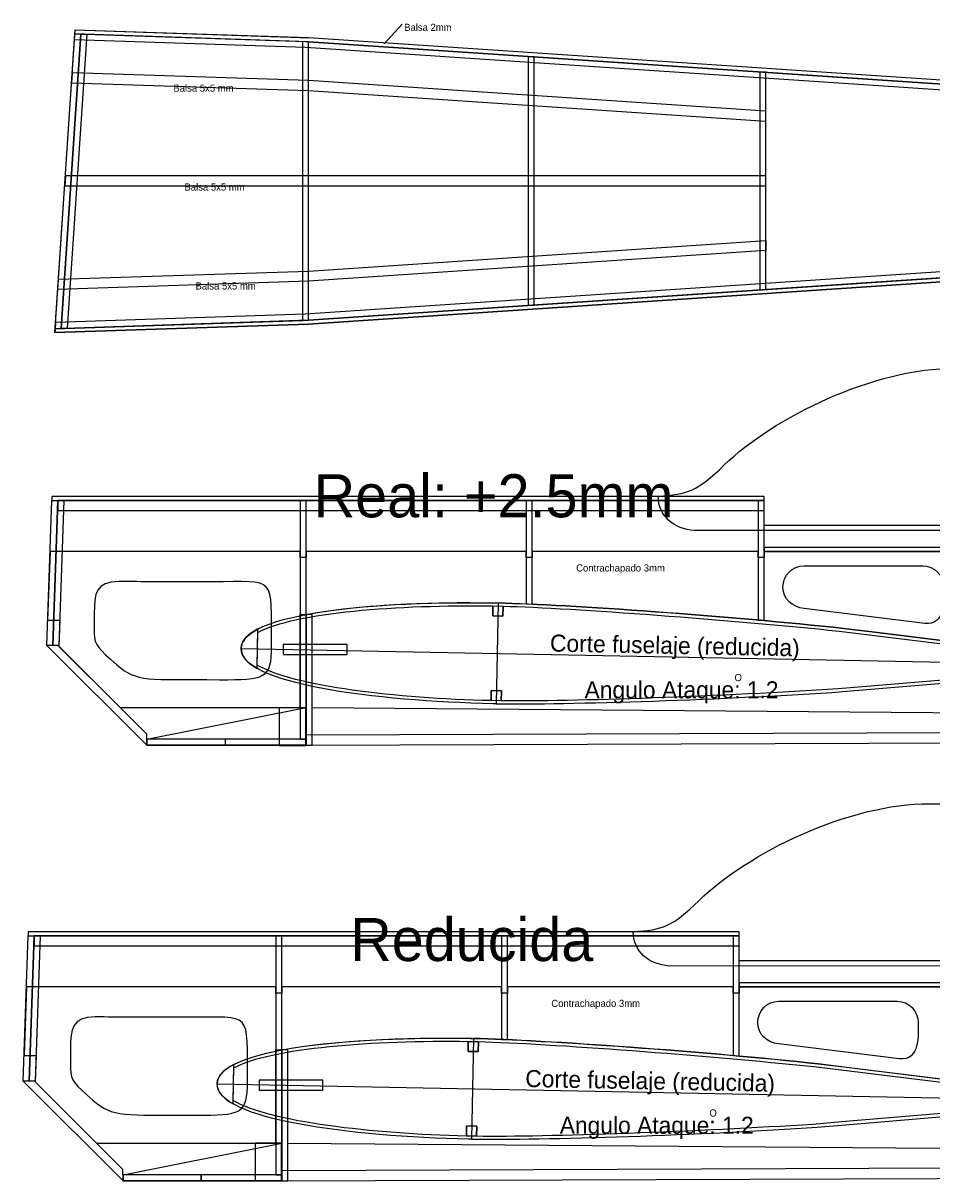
# Model space of a CAD drawing. Header units: centimetres. Extents: x -507 to 639, y -279 to 295.
# Tile 1 of 3: x -507 to -56, y -279 to 295. Entities that reach past the tile are written whole.
import ezdxf

# ---------------------------------------------------------------- set-up
doc = ezdxf.new("R2010")
doc.units = ezdxf.units.CM
doc.header["$MEASUREMENT"] = 0
doc.layers.add('Cuadernas', color=7, linetype='Continuous')
doc.layers.add('planta', color=7, linetype='Continuous')

msp = doc.modelspace()

# ---------------------------------------------------------------- linework, layer by layer
at = {"layer": 'Cuadernas'}
for points in [[(-139.11, 33.06), (37.07, 33.06), (37.07, 35.06), (-139.11, 35.06), (-139.11, 33.06)], [(-366.6, -63.1), (-363.6, -63.1), (-363.6, 1.87), (-366.6, 1.87), (-366.6, -63.1)], [(-377.9, -18.1), (-346.26, -18.1), (-346.26, -13.1), (-377.9, -13.1), (-377.9, -18.1)], [(-379.88, -63.14), (-366.76, -63.14), (-366.76, -44.5), (-379.88, -44.5), (-379.88, -63.14)], [(-445.64, -63.1), (-406.68, -63.1), (-406.68, -60.1), (-445.64, -60.1), (-445.64, -63.1)], [(-406.69, -63.1), (-366.6, -63.1), (-366.6, -60.1), (-406.69, -60.1), (-406.69, -63.1)], [(-151.62, -183.02), (24.18, -183.02), (24.18, -181.02), (-151.62, -181.02), (-151.62, -183.02)], [(-378.62, -279.18), (-375.62, -279.18), (-375.62, -214.21), (-378.62, -214.21), (-378.62, -279.18)], [(-389.9, -234.18), (-358.32, -234.18), (-358.32, -229.18), (-389.9, -229.18), (-389.9, -234.18)], [(-391.87, -279.22), (-378.78, -279.22), (-378.78, -260.58), (-391.87, -260.58), (-391.87, -279.22)], [(-457.48, -279.18), (-418.61, -279.18), (-418.61, -276.18), (-457.48, -276.18), (-457.48, -279.18)], [(-418.62, -279.18), (-378.62, -279.18), (-378.62, -276.18), (-418.62, -276.18), (-418.62, -279.18)]]:
    msp.add_lwpolyline(points, close=True, dxfattribs=at)
for points in [[(-327.76, 284.93), (-327.76, 284.93), (-318.84, 294.74), (-318.84, 294.74)], [(50.04, 46.04), (50.04, 46.04), (-139.11, 46.04), (-139.11, 46.04)], [(-271.29, 7.53), (-271.29, 7.53), (-272.27, -42.46), (-272.27, -42.46)], [(-398.83, -15), (-398.83, -15), (37.03, -23.45), (37.03, -23.45)], [(-363.62, -44.4), (-363.62, -44.4), (47.06, -47.59), (47.06, -47.59)], [(37.11, -170.05), (37.11, -170.05), (-151.62, -170.05), (-151.62, -170.05)], [(-283.52, -208.55), (-283.52, -208.55), (-284.49, -258.54), (-284.49, -258.54)], [(-410.78, -231.09), (-410.78, -231.09), (24.14, -239.54), (24.14, -239.54)], [(-375.65, -260.48), (-375.65, -260.48), (34.14, -263.67), (34.14, -263.67)]]:
    msp.add_open_spline(points, degree=3, dxfattribs=at)
for points, knots in [([(119.42, 103.08), (72.47, 112.69), (14.31, 123.58), (-44.17, 124.02), (-44.17, 124.02), (-84.37, 124.31), (-134.83, 99.52), (-158.99, 76.02), (-158.99, 76.02), (-172.52, 62.87), (-177.15, 61.48), (-191.83, 60.49), (-191.83, 60.49), (-191.68, 50.6), (-184.06, 44.3), (-173.77, 43.44), (-173.77, 43.44), (-173.77, 43.44), (57.7, 43.48), (57.7, 43.48), (57.7, 43.48), (57.7, 43.48), (119.42, 103.08), (119.42, 103.08)], [0, 0, 0, 0, 0.166667, 0.166667, 0.166667, 0.166667, 0.333333, 0.333333, 0.333333, 0.333333, 0.5, 0.5, 0.5, 0.5, 0.666667, 0.666667, 0.666667, 0.666667, 0.833333, 0.833333, 0.833333, 0.833333, 1, 1, 1, 1]), ([(-492.78, 58.4), (-492.78, 58.4), (-495.32, -13.6), (-495.32, -13.6), (-495.32, -13.6), (-495.32, -13.6), (-492.31, -13.6), (-492.31, -13.6), (-492.31, -13.6), (-492.31, -13.6), (-489.78, 58.4), (-489.78, 58.4), (-489.78, 58.4), (-489.78, 58.4), (-492.78, 58.4), (-492.78, 58.4)], [0, 0, 0, 0, 0.25, 0.25, 0.25, 0.25, 0.5, 0.5, 0.5, 0.5, 0.75, 0.75, 0.75, 0.75, 1, 1, 1, 1]), ([(-139.11, 58.4), (-139.11, 58.4), (-492.78, 58.4), (-492.78, 58.4), (-492.78, 58.4), (-492.78, 58.4), (-492.78, 60.4), (-492.78, 60.4), (-492.78, 60.4), (-492.78, 60.4), (-139.11, 60.4), (-139.11, 60.4), (-139.11, 60.4), (-139.11, 60.4), (-139.11, 58.4), (-139.11, 58.4)], [0, 0, 0, 0, 0.25, 0.25, 0.25, 0.25, 0.5, 0.5, 0.5, 0.5, 0.75, 0.75, 0.75, 0.75, 1, 1, 1, 1]), ([(-489.78, 58.4), (-489.78, 58.4), (-492.32, -13.6), (-492.32, -13.6), (-492.32, -13.6), (-492.32, -13.6), (-489.31, -13.6), (-489.31, -13.6), (-489.31, -13.6), (-489.31, -13.6), (-486.78, 58.4), (-486.78, 58.4), (-486.78, 58.4), (-486.78, 58.4), (-489.78, 58.4), (-489.78, 58.4)], [0, 0, 0, 0, 0.25, 0.25, 0.25, 0.25, 0.5, 0.5, 0.5, 0.5, 0.75, 0.75, 0.75, 0.75, 1, 1, 1, 1]), ([(-139.11, 53.4), (-139.11, 53.4), (-489.78, 53.4), (-489.78, 53.4), (-489.78, 53.4), (-489.78, 53.4), (-489.78, 58.4), (-489.78, 58.4), (-489.78, 58.4), (-489.78, 58.4), (-139.11, 58.4), (-139.11, 58.4), (-139.11, 58.4), (-139.11, 58.4), (-139.11, 53.4), (-139.11, 53.4)], [0, 0, 0, 0, 0.25, 0.25, 0.25, 0.25, 0.5, 0.5, 0.5, 0.5, 0.75, 0.75, 0.75, 0.75, 1, 1, 1, 1]), ([(-369.61, 58.4), (-369.61, 58.4), (-366.6, 58.4), (-366.6, 58.4), (-366.6, 58.4), (-366.6, 58.4), (-366.6, 33.06), (-366.6, 33.06), (-366.6, 33.06), (-366.6, 33.06), (-366.6, -60.1), (-366.6, -60.1), (-366.6, -60.1), (-366.6, -60.1), (-369.61, -60.1), (-369.61, -60.1), (-369.61, -60.1), (-369.61, -60.1), (-369.61, 33.05), (-369.61, 33.05), (-369.61, 33.05), (-369.61, 33.05), (-369.61, 58.4), (-369.61, 58.4)], [0, 0, 0, 0, 0.166667, 0.166667, 0.166667, 0.166667, 0.333333, 0.333333, 0.333333, 0.333333, 0.5, 0.5, 0.5, 0.5, 0.666667, 0.666667, 0.666667, 0.666667, 0.833333, 0.833333, 0.833333, 0.833333, 1, 1, 1, 1]), ([(-257.37, 58.4), (-257.37, 58.4), (-254.36, 58.4), (-254.36, 58.4), (-254.36, 58.4), (-254.36, 58.4), (-254.36, 6.95), (-254.36, 6.95), (-254.36, 6.95), (-254.36, 6.95), (-257.37, 7.08), (-257.37, 7.08), (-257.37, 7.08), (-257.37, 7.08), (-257.37, 58.4), (-257.37, 58.4)], [0, 0, 0, 0, 0.25, 0.25, 0.25, 0.25, 0.5, 0.5, 0.5, 0.5, 0.75, 0.75, 0.75, 0.75, 1, 1, 1, 1]), ([(-142.12, 58.4), (-142.12, 58.4), (-139.11, 58.4), (-139.11, 58.4), (-139.11, 58.4), (-139.11, 58.4), (-139.11, -1.19), (-139.11, -1.19), (-139.11, -1.19), (-139.11, -1.19), (-142.12, -0.92), (-142.12, -0.92), (-142.12, -0.92), (-142.12, -0.92), (-142.12, 58.4), (-142.12, 58.4)], [0, 0, 0, 0, 0.25, 0.25, 0.25, 0.25, 0.5, 0.5, 0.5, 0.5, 0.75, 0.75, 0.75, 0.75, 1, 1, 1, 1]), ([(-102.52, -35.13), (-102.52, -35.13), (-86.19, -33.76), (-86.19, -33.76), (-86.19, -33.76), (-86.19, -33.76), (37.03, -23.45), (37.03, -23.45), (37.03, -23.45), (37.03, -23.45), (-85.7, -8.4), (-85.7, -8.4), (-85.7, -8.4), (-85.7, -8.4), (-101.96, -6.41), (-101.96, -6.41), (-101.96, -6.41), (-155.91, -0.88), (-233.43, 4.98), (-268.78, 5.98), (-268.78, 5.98), (-268.78, 5.98), (-268.87, 0.98), (-268.87, 0.98), (-268.87, 0.98), (-268.87, 0.98), (-273.97, 1.08), (-273.97, 1.08), (-273.97, 1.08), (-273.97, 1.08), (-273.88, 6.06), (-273.88, 6.06), (-273.88, 6.06), (-320.63, 6.77), (-372.32, 2.96), (-390.52, -7.08), (-390.52, -7.08), (-390.52, -7.08), (-390.84, -23.26), (-390.84, -23.26), (-390.84, -23.26), (-373.04, -34), (-321.53, -39.82), (-274.79, -40.93), (-274.79, -40.93), (-274.79, -40.93), (-274.7, -35.93), (-274.7, -35.93), (-274.7, -35.93), (-274.7, -35.93), (-269.6, -36.03), (-269.6, -36.03), (-269.6, -36.03), (-269.6, -36.03), (-269.7, -41.03), (-269.7, -41.03), (-269.7, -41.03), (-235.67, -41.54), (-157.93, -38.65), (-102.52, -35.13)], [0, 0, 0, 0, 0.066667, 0.066667, 0.066667, 0.066667, 0.133333, 0.133333, 0.133333, 0.133333, 0.2, 0.2, 0.2, 0.2, 0.266667, 0.266667, 0.266667, 0.266667, 0.333333, 0.333333, 0.333333, 0.333333, 0.4, 0.4, 0.4, 0.4, 0.466667, 0.466667, 0.466667, 0.466667, 0.533333, 0.533333, 0.533333, 0.533333, 0.6, 0.6, 0.6, 0.6, 0.666667, 0.666667, 0.666667, 0.666667, 0.733333, 0.733333, 0.733333, 0.733333, 0.8, 0.8, 0.8, 0.8, 0.866667, 0.866667, 0.866667, 0.866667, 0.933333, 0.933333, 0.933333, 0.933333, 1, 1, 1, 1]), ([(-495.32, -13.6), (-495.32, -13.6), (-489.73, -13.6), (-489.73, -13.6), (-489.73, -13.6), (-489.73, -13.6), (-445.64, -57.53), (-445.64, -57.53), (-445.64, -57.53), (-445.64, -57.53), (-445.63, -63.1), (-445.63, -63.1), (-445.63, -63.1), (-445.63, -63.1), (-495.32, -13.6), (-495.32, -13.6)], [0, 0, 0, 0, 0.25, 0.25, 0.25, 0.25, 0.5, 0.5, 0.5, 0.5, 0.75, 0.75, 0.75, 0.75, 1, 1, 1, 1]), ([(-366.6, -63.1), (-366.6, -63.1), (-366.6, -44.4), (-366.6, -44.4), (-366.6, -44.4), (-366.6, -44.4), (-445.63, -60.1), (-445.63, -60.1), (-445.63, -60.1), (-445.63, -60.1), (-445.63, -63.1), (-445.63, -63.1), (-445.63, -63.1), (-445.63, -63.1), (-366.6, -63.1), (-366.6, -63.1)], [0, 0, 0, 0, 0.25, 0.25, 0.25, 0.25, 0.5, 0.5, 0.5, 0.5, 0.75, 0.75, 0.75, 0.75, 1, 1, 1, 1]), ([(-366.6, -58.1), (-366.6, -58.1), (50.56, -56.6), (50.56, -56.6), (50.56, -56.6), (50.56, -56.6), (52.51, -61.57), (52.51, -61.57), (52.51, -61.57), (52.51, -61.57), (-366.59, -63.1), (-366.59, -63.1), (-366.59, -63.1), (-366.59, -63.1), (-366.6, -58.1), (-366.6, -58.1)], [0, 0, 0, 0, 0.25, 0.25, 0.25, 0.25, 0.5, 0.5, 0.5, 0.5, 0.75, 0.75, 0.75, 0.75, 1, 1, 1, 1]), ([(106.35, -113), (59.49, -103.39), (1.47, -92.5), (-56.89, -92.07), (-56.89, -92.07), (-97.01, -91.77), (-147.35, -116.57), (-171.46, -140.06), (-171.46, -140.06), (-184.96, -153.21), (-189.58, -154.6), (-204.23, -155.59), (-204.23, -155.59), (-204.08, -165.49), (-196.47, -171.79), (-186.21, -172.64), (-186.21, -172.64), (-186.21, -172.64), (44.76, -172.6), (44.76, -172.6), (44.76, -172.6), (44.76, -172.6), (106.35, -113), (106.35, -113)], [0, 0, 0, 0, 0.166667, 0.166667, 0.166667, 0.166667, 0.333333, 0.333333, 0.333333, 0.333333, 0.5, 0.5, 0.5, 0.5, 0.666667, 0.666667, 0.666667, 0.666667, 0.833333, 0.833333, 0.833333, 0.833333, 1, 1, 1, 1]), ([(-504.52, -157.68), (-504.52, -157.68), (-507.06, -229.68), (-507.06, -229.68), (-507.06, -229.68), (-507.06, -229.68), (-504.06, -229.68), (-504.06, -229.68), (-504.06, -229.68), (-504.06, -229.68), (-501.53, -157.68), (-501.53, -157.68), (-501.53, -157.68), (-501.53, -157.68), (-504.52, -157.68), (-504.52, -157.68)], [0, 0, 0, 0, 0.25, 0.25, 0.25, 0.25, 0.5, 0.5, 0.5, 0.5, 0.75, 0.75, 0.75, 0.75, 1, 1, 1, 1]), ([(-151.62, -157.68), (-151.62, -157.68), (-504.53, -157.68), (-504.53, -157.68), (-504.53, -157.68), (-504.53, -157.68), (-504.53, -155.68), (-504.53, -155.68), (-504.53, -155.68), (-504.53, -155.68), (-151.62, -155.68), (-151.62, -155.68), (-151.62, -155.68), (-151.62, -155.68), (-151.62, -157.68), (-151.62, -157.68)], [0, 0, 0, 0, 0.25, 0.25, 0.25, 0.25, 0.5, 0.5, 0.5, 0.5, 0.75, 0.75, 0.75, 0.75, 1, 1, 1, 1]), ([(-501.53, -157.68), (-501.53, -157.68), (-504.06, -229.68), (-504.06, -229.68), (-504.06, -229.68), (-504.06, -229.68), (-501.06, -229.68), (-501.06, -229.68), (-501.06, -229.68), (-501.06, -229.68), (-498.54, -157.68), (-498.54, -157.68), (-498.54, -157.68), (-498.54, -157.68), (-501.53, -157.68), (-501.53, -157.68)], [0, 0, 0, 0, 0.25, 0.25, 0.25, 0.25, 0.5, 0.5, 0.5, 0.5, 0.75, 0.75, 0.75, 0.75, 1, 1, 1, 1]), ([(-151.62, -162.68), (-151.62, -162.68), (-501.53, -162.68), (-501.53, -162.68), (-501.53, -162.68), (-501.53, -162.68), (-501.53, -157.68), (-501.53, -157.68), (-501.53, -157.68), (-501.53, -157.68), (-151.62, -157.68), (-151.62, -157.68), (-151.62, -157.68), (-151.62, -157.68), (-151.62, -162.68), (-151.62, -162.68)], [0, 0, 0, 0, 0.25, 0.25, 0.25, 0.25, 0.5, 0.5, 0.5, 0.5, 0.75, 0.75, 0.75, 0.75, 1, 1, 1, 1]), ([(-381.62, -157.68), (-381.62, -157.68), (-378.62, -157.68), (-378.62, -157.68), (-378.62, -157.68), (-378.62, -157.68), (-378.62, -183.02), (-378.62, -183.02), (-378.62, -183.02), (-378.62, -183.02), (-378.62, -276.18), (-378.62, -276.18), (-378.62, -276.18), (-378.62, -276.18), (-381.62, -276.18), (-381.62, -276.18), (-381.62, -276.18), (-381.62, -276.18), (-381.62, -183.03), (-381.62, -183.03), (-381.62, -183.03), (-381.62, -183.03), (-381.62, -157.68), (-381.62, -157.68)], [0, 0, 0, 0, 0.166667, 0.166667, 0.166667, 0.166667, 0.333333, 0.333333, 0.333333, 0.333333, 0.5, 0.5, 0.5, 0.5, 0.666667, 0.666667, 0.666667, 0.666667, 0.833333, 0.833333, 0.833333, 0.833333, 1, 1, 1, 1]), ([(-269.62, -157.68), (-269.62, -157.68), (-266.62, -157.68), (-266.62, -157.68), (-266.62, -157.68), (-266.62, -157.68), (-266.62, -209.13), (-266.62, -209.13), (-266.62, -209.13), (-266.62, -209.13), (-269.62, -209), (-269.62, -209), (-269.62, -209), (-269.62, -209), (-269.62, -157.68), (-269.62, -157.68)], [0, 0, 0, 0, 0.25, 0.25, 0.25, 0.25, 0.5, 0.5, 0.5, 0.5, 0.75, 0.75, 0.75, 0.75, 1, 1, 1, 1]), ([(-154.62, -157.68), (-154.62, -157.68), (-151.62, -157.68), (-151.62, -157.68), (-151.62, -157.68), (-151.62, -157.68), (-151.62, -217.27), (-151.62, -217.27), (-151.62, -217.27), (-151.62, -217.27), (-154.62, -217.01), (-154.62, -217.01), (-154.62, -217.01), (-154.62, -217.01), (-154.62, -157.68), (-154.62, -157.68)], [0, 0, 0, 0, 0.25, 0.25, 0.25, 0.25, 0.5, 0.5, 0.5, 0.5, 0.75, 0.75, 0.75, 0.75, 1, 1, 1, 1]), ([(-115.12, -251.21), (-115.12, -251.21), (-98.82, -249.85), (-98.82, -249.85), (-98.82, -249.85), (-98.82, -249.85), (24.14, -239.54), (24.14, -239.54), (24.14, -239.54), (24.14, -239.54), (-98.33, -224.48), (-98.33, -224.48), (-98.33, -224.48), (-98.33, -224.48), (-114.56, -222.49), (-114.56, -222.49), (-114.56, -222.49), (-168.38, -216.96), (-245.74, -211.1), (-281.01, -210.1), (-281.01, -210.1), (-281.01, -210.1), (-281.11, -215.1), (-281.11, -215.1), (-281.11, -215.1), (-281.11, -215.1), (-286.19, -215), (-286.19, -215), (-286.19, -215), (-286.19, -215), (-286.1, -210.02), (-286.1, -210.02), (-286.1, -210.02), (-332.74, -209.31), (-384.33, -213.12), (-402.49, -223.17), (-402.49, -223.17), (-402.49, -223.17), (-402.81, -239.34), (-402.81, -239.34), (-402.81, -239.34), (-385.05, -250.08), (-333.65, -255.9), (-287.01, -257.01), (-287.01, -257.01), (-287.01, -257.01), (-286.92, -252.01), (-286.92, -252.01), (-286.92, -252.01), (-286.92, -252.01), (-281.83, -252.11), (-281.83, -252.11), (-281.83, -252.11), (-281.83, -252.11), (-281.93, -257.11), (-281.93, -257.11), (-281.93, -257.11), (-247.98, -257.62), (-170.41, -254.73), (-115.12, -251.21)], [0, 0, 0, 0, 0.066667, 0.066667, 0.066667, 0.066667, 0.133333, 0.133333, 0.133333, 0.133333, 0.2, 0.2, 0.2, 0.2, 0.266667, 0.266667, 0.266667, 0.266667, 0.333333, 0.333333, 0.333333, 0.333333, 0.4, 0.4, 0.4, 0.4, 0.466667, 0.466667, 0.466667, 0.466667, 0.533333, 0.533333, 0.533333, 0.533333, 0.6, 0.6, 0.6, 0.6, 0.666667, 0.666667, 0.666667, 0.666667, 0.733333, 0.733333, 0.733333, 0.733333, 0.8, 0.8, 0.8, 0.8, 0.866667, 0.866667, 0.866667, 0.866667, 0.933333, 0.933333, 0.933333, 0.933333, 1, 1, 1, 1]), ([(-507.06, -229.68), (-507.06, -229.68), (-501.48, -229.68), (-501.48, -229.68), (-501.48, -229.68), (-501.48, -229.68), (-457.49, -273.61), (-457.49, -273.61), (-457.49, -273.61), (-457.49, -273.61), (-457.48, -279.18), (-457.48, -279.18), (-457.48, -279.18), (-457.48, -279.18), (-507.06, -229.68), (-507.06, -229.68)], [0, 0, 0, 0, 0.25, 0.25, 0.25, 0.25, 0.5, 0.5, 0.5, 0.5, 0.75, 0.75, 0.75, 0.75, 1, 1, 1, 1]), ([(-378.62, -279.18), (-378.62, -279.18), (-378.62, -260.48), (-378.62, -260.48), (-378.62, -260.48), (-378.62, -260.48), (-457.48, -276.18), (-457.48, -276.18), (-457.48, -276.18), (-457.48, -276.18), (-457.48, -279.18), (-457.48, -279.18), (-457.48, -279.18), (-457.48, -279.18), (-378.62, -279.18), (-378.62, -279.18)], [0, 0, 0, 0, 0.25, 0.25, 0.25, 0.25, 0.5, 0.5, 0.5, 0.5, 0.75, 0.75, 0.75, 0.75, 1, 1, 1, 1]), ([(-378.62, -274.18), (-378.62, -274.18), (37.63, -272.68), (37.63, -272.68), (37.63, -272.68), (37.63, -272.68), (39.58, -277.65), (39.58, -277.65), (39.58, -277.65), (39.58, -277.65), (-378.61, -279.18), (-378.61, -279.18), (-378.61, -279.18), (-378.61, -279.18), (-378.62, -274.18), (-378.62, -274.18)], [0, 0, 0, 0, 0.25, 0.25, 0.25, 0.25, 0.5, 0.5, 0.5, 0.5, 0.75, 0.75, 0.75, 0.75, 1, 1, 1, 1])]:
    msp.add_open_spline(points, degree=3, knots=knots, dxfattribs=at)
at = {"layer": 'Cuadernas', "color": 254}
for points, knots in [([(37.06, -21.92), (37.06, -21.92), (-85.65, -6.8), (-85.65, -6.8), (-85.65, -6.8), (-85.65, -6.8), (-99.72, -5.08), (-99.72, -5.08), (-99.72, -5.08), (-155.06, 0.97), (-236.67, 6.73), (-271.14, 7.57), (-271.14, 7.57), (-271.7, 7.58), (-272.2, 7.59), (-272.74, 7.6), (-272.74, 7.6), (-305.75, 8.21), (-341.6, 6.59), (-366.6, 1.88), (-366.6, 1.88), (-366.6, 1.88), (-369.61, 1.87), (-369.61, 1.87), (-369.61, 1.87), (-369.61, 1.87), (-369.61, -44.4), (-369.61, -44.4), (-369.61, -44.4), (-369.61, -44.4), (-458.82, -44.4), (-458.82, -44.4), (-458.82, -44.4), (-458.82, -44.4), (-489.33, -14), (-489.33, -14), (-489.33, -14), (-489.33, -14), (-488.88, -1.01), (-488.88, -1.01), (-488.88, -1.01), (-488.88, -1.01), (-494.89, -1), (-494.89, -1), (-494.89, -1), (-494.89, -1), (-493.72, 33.06), (-493.72, 33.06), (-493.72, 33.06), (-493.72, 33.06), (-369.61, 33.06), (-369.61, 33.06), (-369.61, 33.06), (-369.61, 33.06), (-369.61, 30.06), (-369.61, 30.06), (-369.61, 30.06), (-369.61, 30.06), (-366.6, 30.06), (-366.6, 30.06), (-366.6, 30.06), (-366.6, 30.06), (-366.61, 33.06), (-366.61, 33.06), (-366.61, 33.06), (-366.61, 33.06), (-257.37, 33.06), (-257.37, 33.06), (-257.37, 33.06), (-257.37, 33.06), (-257.37, 30.06), (-257.37, 30.06), (-257.37, 30.06), (-257.37, 30.06), (-254.36, 30.06), (-254.36, 30.06), (-254.36, 30.06), (-254.36, 30.06), (-254.36, 33.06), (-254.36, 33.06), (-254.36, 33.06), (-254.36, 33.06), (-142.12, 33.06), (-142.12, 33.06), (-142.12, 33.06), (-142.12, 33.06), (-142.12, 30.06), (-142.12, 30.06), (-142.12, 30.06), (-142.12, 30.06), (-139.11, 30.06), (-139.11, 30.06), (-139.11, 30.06), (-139.11, 30.06), (-139.11, 33.06), (-139.11, 33.06), (-139.11, 33.06), (-139.11, 33.06), (37.07, 33.06), (37.07, 33.06), (37.07, 33.06), (37.07, 33.06), (37.07, 28.06), (37.07, 28.06), (37.07, 28.06), (37.07, 28.06), (40.08, 28.06), (40.08, 28.06), (40.08, 28.06), (40.08, 28.06), (40.08, 33.69), (40.08, 33.69), (40.08, 33.69), (40.08, 33.69), (46.16, 39.12), (46.16, 39.12), (46.16, 39.12), (46.16, 39.12), (184.59, 39.12), (184.59, 39.12), (184.59, 39.12), (184.59, 39.12), (184.59, 10.75), (184.59, 10.75), (184.59, 10.75), (184.59, 10.75), (40.08, -21.92), (40.08, -21.92), (40.08, -21.92), (40.08, -21.92), (40.08, -15.92), (40.08, -15.92), (40.08, -15.92), (40.08, -15.92), (37.07, -15.92), (37.07, -15.92), (37.07, -15.92), (37.07, -15.92), (37.06, -21.92), (37.06, -21.92)], [0, 0, 0, 0, 0.028571, 0.028571, 0.028571, 0.028571, 0.057143, 0.057143, 0.057143, 0.057143, 0.085714, 0.085714, 0.085714, 0.085714, 0.114286, 0.114286, 0.114286, 0.114286, 0.142857, 0.142857, 0.142857, 0.142857, 0.171429, 0.171429, 0.171429, 0.171429, 0.2, 0.2, 0.2, 0.2, 0.228571, 0.228571, 0.228571, 0.228571, 0.257143, 0.257143, 0.257143, 0.257143, 0.285714, 0.285714, 0.285714, 0.285714, 0.314286, 0.314286, 0.314286, 0.314286, 0.342857, 0.342857, 0.342857, 0.342857, 0.371429, 0.371429, 0.371429, 0.371429, 0.4, 0.4, 0.4, 0.4, 0.428571, 0.428571, 0.428571, 0.428571, 0.457143, 0.457143, 0.457143, 0.457143, 0.485714, 0.485714, 0.485714, 0.485714, 0.514286, 0.514286, 0.514286, 0.514286, 0.542857, 0.542857, 0.542857, 0.542857, 0.571429, 0.571429, 0.571429, 0.571429, 0.6, 0.6, 0.6, 0.6, 0.628571, 0.628571, 0.628571, 0.628571, 0.657143, 0.657143, 0.657143, 0.657143, 0.685714, 0.685714, 0.685714, 0.685714, 0.714286, 0.714286, 0.714286, 0.714286, 0.742857, 0.742857, 0.742857, 0.742857, 0.771429, 0.771429, 0.771429, 0.771429, 0.8, 0.8, 0.8, 0.8, 0.828571, 0.828571, 0.828571, 0.828571, 0.857143, 0.857143, 0.857143, 0.857143, 0.885714, 0.885714, 0.885714, 0.885714, 0.914286, 0.914286, 0.914286, 0.914286, 0.942857, 0.942857, 0.942857, 0.942857, 0.971429, 0.971429, 0.971429, 0.971429, 1, 1, 1, 1]), ([(-60.47, 25.96), (-60.47, 25.96), (-119.39, 25.96), (-119.39, 25.96), (-119.39, 25.96), (-125.16, 25.96), (-129.88, 21.19), (-129.88, 15.36), (-129.88, 15.36), (-129.88, 15.36), (-129.88, 15.36), (-129.88, 15.36), (-129.88, 15.36), (-129.88, 9.54), (-125.11, 5.48), (-119.39, 4.77), (-119.39, 4.77), (-119.39, 4.77), (-59.44, -2.58), (-59.44, -2.58), (-59.44, -2.58), (-49.01, -3.86), (-49.98, 9.54), (-49.98, 15.36), (-49.98, 15.36), (-49.98, 15.36), (-49.98, 15.36), (-49.98, 15.36), (-49.98, 15.36), (-49.98, 21.19), (-54.7, 25.96), (-60.47, 25.96)], [0, 0, 0, 0, 0.125, 0.125, 0.125, 0.125, 0.25, 0.25, 0.25, 0.25, 0.375, 0.375, 0.375, 0.375, 0.5, 0.5, 0.5, 0.5, 0.625, 0.625, 0.625, 0.625, 0.75, 0.75, 0.75, 0.75, 0.875, 0.875, 0.875, 0.875, 1, 1, 1, 1]), ([(-459.47, 18.21), (-453.52, 18.21), (-448.2, 18.05), (-440.92, 18.05), (-440.92, 18.05), (-432.82, 18.05), (-423.57, 18.05), (-413.3, 18.05), (-413.3, 18.05), (-380.52, 18.05), (-384.06, 21.6), (-383.73, -13.88), (-383.73, -13.88), (-383.58, -30.04), (-387.11, -30.66), (-409.57, -30.52), (-409.57, -30.52), (-445.01, -30.28), (-450.65, -31.95), (-460.63, -23.08), (-460.63, -23.08), (-469.6, -15.12), (-471.62, -13.6), (-471.78, -7.53), (-471.78, -7.53), (-471.86, -4.29), (-471.83, -1.04), (-471.78, 2.2), (-471.78, 2.2), (-471.62, 12.24), (-471.26, 18.21), (-459.47, 18.21)], [0, 0, 0, 0, 0.125, 0.125, 0.125, 0.125, 0.25, 0.25, 0.25, 0.25, 0.375, 0.375, 0.375, 0.375, 0.5, 0.5, 0.5, 0.5, 0.625, 0.625, 0.625, 0.625, 0.75, 0.75, 0.75, 0.75, 0.875, 0.875, 0.875, 0.875, 1, 1, 1, 1]), ([(-268.78, 5.98), (-268.78, 5.98), (-273.87, 6.08), (-273.87, 6.08), (-273.87, 6.08), (-273.87, 6.08), (-273.97, 1.08), (-273.97, 1.08), (-273.97, 1.08), (-273.97, 1.08), (-268.87, 0.98), (-268.87, 0.98), (-268.87, 0.98), (-268.87, 0.98), (-268.78, 5.98), (-268.78, 5.98)], [0, 0, 0, 0, 0.25, 0.25, 0.25, 0.25, 0.5, 0.5, 0.5, 0.5, 0.75, 0.75, 0.75, 0.75, 1, 1, 1, 1]), ([(-390.87, -24.96), (-396.03, -22.04), (-398.92, -18.72), (-398.83, -15), (-398.83, -15), (-398.78, -11.28), (-395.76, -8.08), (-390.49, -5.36), (-390.49, -5.36), (-390.49, -5.36), (-390.87, -24.96), (-390.87, -24.96)], [0, 0, 0, 0, 0.333333, 0.333333, 0.333333, 0.333333, 0.666667, 0.666667, 0.666667, 0.666667, 1, 1, 1, 1]), ([(-269.59, -36.01), (-269.59, -36.01), (-274.69, -35.91), (-274.69, -35.91), (-274.69, -35.91), (-274.69, -35.91), (-274.79, -40.91), (-274.79, -40.91), (-274.79, -40.91), (-274.79, -40.91), (-269.69, -41.01), (-269.69, -41.01), (-269.69, -41.01), (-269.69, -41.01), (-269.59, -36.01), (-269.59, -36.01)], [0, 0, 0, 0, 0.25, 0.25, 0.25, 0.25, 0.5, 0.5, 0.5, 0.5, 0.75, 0.75, 0.75, 0.75, 1, 1, 1, 1]), ([(24.17, -238), (24.17, -238), (-98.28, -222.89), (-98.28, -222.89), (-98.28, -222.89), (-98.28, -222.89), (-112.32, -221.16), (-112.32, -221.16), (-112.32, -221.16), (-167.54, -215.11), (-248.98, -209.35), (-283.37, -208.52), (-283.37, -208.52), (-283.93, -208.5), (-284.42, -208.5), (-284.97, -208.48), (-284.97, -208.48), (-317.9, -207.87), (-353.67, -209.49), (-378.62, -214.21), (-378.62, -214.21), (-378.62, -214.21), (-381.62, -214.21), (-381.62, -214.21), (-381.62, -214.21), (-381.62, -214.21), (-381.62, -260.48), (-381.62, -260.48), (-381.62, -260.48), (-381.62, -260.48), (-470.64, -260.48), (-470.64, -260.48), (-470.64, -260.48), (-470.64, -260.48), (-501.08, -230.09), (-501.08, -230.09), (-501.08, -230.09), (-501.08, -230.09), (-500.64, -217.09), (-500.64, -217.09), (-500.64, -217.09), (-500.64, -217.09), (-506.63, -217.09), (-506.63, -217.09), (-506.63, -217.09), (-506.63, -217.09), (-505.46, -183.02), (-505.46, -183.02), (-505.46, -183.02), (-505.46, -183.02), (-381.62, -183.02), (-381.62, -183.02), (-381.62, -183.02), (-381.62, -183.02), (-381.62, -186.02), (-381.62, -186.02), (-381.62, -186.02), (-381.62, -186.02), (-378.62, -186.02), (-378.62, -186.02), (-378.62, -186.02), (-378.62, -186.02), (-378.63, -183.02), (-378.63, -183.02), (-378.63, -183.02), (-378.63, -183.02), (-269.62, -183.02), (-269.62, -183.02), (-269.62, -183.02), (-269.62, -183.02), (-269.62, -186.02), (-269.62, -186.02), (-269.62, -186.02), (-269.62, -186.02), (-266.62, -186.02), (-266.62, -186.02), (-266.62, -186.02), (-266.62, -186.02), (-266.63, -183.02), (-266.63, -183.02), (-266.63, -183.02), (-266.63, -183.02), (-154.62, -183.02), (-154.62, -183.02), (-154.62, -183.02), (-154.62, -183.02), (-154.62, -186.02), (-154.62, -186.02), (-154.62, -186.02), (-154.62, -186.02), (-151.62, -186.02), (-151.62, -186.02), (-151.62, -186.02), (-151.62, -186.02), (-151.62, -183.02), (-151.62, -183.02), (-151.62, -183.02), (-151.62, -183.02), (24.18, -183.02), (24.18, -183.02), (24.18, -183.02), (24.18, -183.02), (24.18, -188.03), (24.18, -188.03), (24.18, -188.03), (24.18, -188.03), (27.18, -188.03), (27.18, -188.03), (27.18, -188.03), (27.18, -188.03), (27.18, -182.39), (27.18, -182.39), (27.18, -182.39), (27.18, -182.39), (33.24, -176.96), (33.24, -176.96), (33.24, -176.96), (33.24, -176.96), (171.38, -176.96), (171.38, -176.96), (171.38, -176.96), (171.38, -176.96), (171.38, -205.33), (171.38, -205.33), (171.38, -205.33), (171.38, -205.33), (27.18, -238), (27.18, -238), (27.18, -238), (27.18, -238), (27.18, -232), (27.18, -232), (27.18, -232), (27.18, -232), (24.18, -232), (24.18, -232), (24.18, -232), (24.18, -232), (24.17, -238), (24.17, -238)], [0, 0, 0, 0, 0.028571, 0.028571, 0.028571, 0.028571, 0.057143, 0.057143, 0.057143, 0.057143, 0.085714, 0.085714, 0.085714, 0.085714, 0.114286, 0.114286, 0.114286, 0.114286, 0.142857, 0.142857, 0.142857, 0.142857, 0.171429, 0.171429, 0.171429, 0.171429, 0.2, 0.2, 0.2, 0.2, 0.228571, 0.228571, 0.228571, 0.228571, 0.257143, 0.257143, 0.257143, 0.257143, 0.285714, 0.285714, 0.285714, 0.285714, 0.314286, 0.314286, 0.314286, 0.314286, 0.342857, 0.342857, 0.342857, 0.342857, 0.371429, 0.371429, 0.371429, 0.371429, 0.4, 0.4, 0.4, 0.4, 0.428571, 0.428571, 0.428571, 0.428571, 0.457143, 0.457143, 0.457143, 0.457143, 0.485714, 0.485714, 0.485714, 0.485714, 0.514286, 0.514286, 0.514286, 0.514286, 0.542857, 0.542857, 0.542857, 0.542857, 0.571429, 0.571429, 0.571429, 0.571429, 0.6, 0.6, 0.6, 0.6, 0.628571, 0.628571, 0.628571, 0.628571, 0.657143, 0.657143, 0.657143, 0.657143, 0.685714, 0.685714, 0.685714, 0.685714, 0.714286, 0.714286, 0.714286, 0.714286, 0.742857, 0.742857, 0.742857, 0.742857, 0.771429, 0.771429, 0.771429, 0.771429, 0.8, 0.8, 0.8, 0.8, 0.828571, 0.828571, 0.828571, 0.828571, 0.857143, 0.857143, 0.857143, 0.857143, 0.885714, 0.885714, 0.885714, 0.885714, 0.914286, 0.914286, 0.914286, 0.914286, 0.942857, 0.942857, 0.942857, 0.942857, 0.971429, 0.971429, 0.971429, 0.971429, 1, 1, 1, 1]), ([(-471.29, -197.87), (-465.35, -197.87), (-460.04, -198.03), (-452.77, -198.03), (-452.77, -198.03), (-444.69, -198.03), (-435.46, -198.03), (-425.22, -198.03), (-425.22, -198.03), (-392.51, -198.03), (-396.04, -194.48), (-395.71, -229.96), (-395.71, -229.96), (-395.57, -246.12), (-399.08, -246.75), (-421.49, -246.6), (-421.49, -246.6), (-456.86, -246.36), (-462.49, -248.04), (-472.45, -239.17), (-472.45, -239.17), (-481.39, -231.2), (-483.41, -229.68), (-483.57, -223.62), (-483.57, -223.62), (-483.65, -220.37), (-483.62, -217.12), (-483.57, -213.88), (-483.57, -213.88), (-483.41, -203.84), (-483.05, -197.87), (-471.29, -197.87)], [0, 0, 0, 0, 0.125, 0.125, 0.125, 0.125, 0.25, 0.25, 0.25, 0.25, 0.375, 0.375, 0.375, 0.375, 0.5, 0.5, 0.5, 0.5, 0.625, 0.625, 0.625, 0.625, 0.75, 0.75, 0.75, 0.75, 0.875, 0.875, 0.875, 0.875, 1, 1, 1, 1]), ([(-73.15, -190.13), (-73.15, -190.13), (-131.94, -190.13), (-131.94, -190.13), (-131.94, -190.13), (-137.7, -190.13), (-142.41, -194.89), (-142.41, -200.72), (-142.41, -200.72), (-142.41, -200.72), (-142.41, -200.72), (-142.41, -200.72), (-142.41, -200.72), (-142.41, -206.54), (-137.66, -210.61), (-131.94, -211.31), (-131.94, -211.31), (-131.94, -211.31), (-72.12, -218.66), (-72.12, -218.66), (-72.12, -218.66), (-61.72, -219.94), (-62.68, -206.54), (-62.68, -200.72), (-62.68, -200.72), (-62.68, -200.72), (-62.68, -200.72), (-62.68, -200.72), (-62.68, -200.72), (-62.68, -194.89), (-67.4, -190.13), (-73.15, -190.13)], [0, 0, 0, 0, 0.125, 0.125, 0.125, 0.125, 0.25, 0.25, 0.25, 0.25, 0.375, 0.375, 0.375, 0.375, 0.5, 0.5, 0.5, 0.5, 0.625, 0.625, 0.625, 0.625, 0.75, 0.75, 0.75, 0.75, 0.875, 0.875, 0.875, 0.875, 1, 1, 1, 1]), ([(-281.01, -210.1), (-281.01, -210.1), (-286.09, -210), (-286.09, -210), (-286.09, -210), (-286.09, -210), (-286.19, -215), (-286.19, -215), (-286.19, -215), (-286.19, -215), (-281.11, -215.1), (-281.11, -215.1), (-281.11, -215.1), (-281.11, -215.1), (-281.01, -210.1), (-281.01, -210.1)], [0, 0, 0, 0, 0.25, 0.25, 0.25, 0.25, 0.5, 0.5, 0.5, 0.5, 0.75, 0.75, 0.75, 0.75, 1, 1, 1, 1]), ([(-402.84, -241.05), (-407.99, -238.12), (-410.87, -234.8), (-410.78, -231.09), (-410.78, -231.09), (-410.72, -227.37), (-407.72, -224.16), (-402.46, -221.44), (-402.46, -221.44), (-402.46, -221.44), (-402.84, -241.05), (-402.84, -241.05)], [0, 0, 0, 0, 0.333333, 0.333333, 0.333333, 0.333333, 0.666667, 0.666667, 0.666667, 0.666667, 1, 1, 1, 1]), ([(-281.82, -252.09), (-281.82, -252.09), (-286.91, -252), (-286.91, -252), (-286.91, -252), (-286.91, -252), (-287.01, -256.99), (-287.01, -256.99), (-287.01, -256.99), (-287.01, -256.99), (-281.92, -257.09), (-281.92, -257.09), (-281.92, -257.09), (-281.92, -257.09), (-281.82, -252.09), (-281.82, -252.09)], [0, 0, 0, 0, 0.25, 0.25, 0.25, 0.25, 0.5, 0.5, 0.5, 0.5, 0.75, 0.75, 0.75, 0.75, 1, 1, 1, 1])]:
    msp.add_open_spline(points, degree=3, knots=knots, dxfattribs=at)
at = {"layer": 'Cuadernas', "color": 3}
for points, knots in [([(-272.06, -42.46), (-272.63, -42.45), (-273.19, -42.44), (-273.73, -42.43), (-273.73, -42.43), (-332.16, -41.25), (-399.25, -32.72), (-398.83, -15), (-398.83, -15), (-398.56, 2.71), (-331.19, 8.64), (-272.76, 7.56), (-272.76, 7.56), (-272.21, 7.55), (-271.66, 7.53), (-271.09, 7.52)], [0, 0, 0, 0, 0.25, 0.25, 0.25, 0.25, 0.5, 0.5, 0.5, 0.5, 0.75, 0.75, 0.75, 0.75, 1, 1, 1, 1]), ([(-272.22, -42.46), (-237.74, -42.97), (-155.86, -40.35), (-100.32, -36.46), (-100.32, -36.46), (-100.32, -36.46), (-86.22, -35.28), (-86.22, -35.28), (-86.22, -35.28), (-86.22, -35.28), (37, -24.99), (37, -24.99), (37, -24.99), (37, -24.99), (37.03, -23.45), (37.03, -23.45), (37.03, -23.45), (37.03, -23.45), (37.06, -21.92), (37.06, -21.92), (37.06, -21.92), (37.06, -21.92), (-85.67, -6.82), (-85.67, -6.82), (-85.67, -6.82), (-85.67, -6.82), (-99.73, -5.1), (-99.73, -5.1), (-99.73, -5.1), (-155.07, 0.94), (-236.78, 6.7), (-271.24, 7.53)], [0, 0, 0, 0, 0.125, 0.125, 0.125, 0.125, 0.25, 0.25, 0.25, 0.25, 0.375, 0.375, 0.375, 0.375, 0.5, 0.5, 0.5, 0.5, 0.625, 0.625, 0.625, 0.625, 0.75, 0.75, 0.75, 0.75, 0.875, 0.875, 0.875, 0.875, 1, 1, 1, 1]), ([(-284.29, -258.54), (-284.85, -258.53), (-285.41, -258.52), (-285.95, -258.52), (-285.95, -258.52), (-344.26, -257.33), (-411.2, -248.8), (-410.78, -231.09), (-410.78, -231.09), (-410.51, -213.37), (-343.29, -207.44), (-284.98, -208.52), (-284.98, -208.52), (-284.44, -208.54), (-283.88, -208.55), (-283.32, -208.56)], [0, 0, 0, 0, 0.25, 0.25, 0.25, 0.25, 0.5, 0.5, 0.5, 0.5, 0.75, 0.75, 0.75, 0.75, 1, 1, 1, 1]), ([(-284.44, -258.54), (-250.04, -259.05), (-168.34, -256.43), (-112.92, -252.54), (-112.92, -252.54), (-112.92, -252.54), (-98.85, -251.36), (-98.85, -251.36), (-98.85, -251.36), (-98.85, -251.36), (24.11, -241.07), (24.11, -241.07), (24.11, -241.07), (24.11, -241.07), (24.14, -239.54), (24.14, -239.54), (24.14, -239.54), (24.14, -239.54), (24.17, -238), (24.17, -238), (24.17, -238), (24.17, -238), (-98.3, -222.9), (-98.3, -222.9), (-98.3, -222.9), (-98.3, -222.9), (-112.33, -221.18), (-112.33, -221.18), (-112.33, -221.18), (-167.55, -215.14), (-249.08, -209.39), (-283.47, -208.55)], [0, 0, 0, 0, 0.125, 0.125, 0.125, 0.125, 0.25, 0.25, 0.25, 0.25, 0.375, 0.375, 0.375, 0.375, 0.5, 0.5, 0.5, 0.5, 0.625, 0.625, 0.625, 0.625, 0.75, 0.75, 0.75, 0.75, 0.875, 0.875, 0.875, 0.875, 1, 1, 1, 1])]:
    msp.add_open_spline(points, degree=3, knots=knots, dxfattribs=at)
at = {"layer": 'planta'}
for points, knots in [([(638.42, 220.99), (638.42, 220.99), (-365.38, 288.09), (-365.38, 288.09), (-365.38, 288.09), (-365.38, 288.09), (-481.27, 291.95), (-481.27, 291.95), (-481.27, 291.95), (-481.27, 291.95), (-491.28, 141.69), (-491.28, 141.69), (-491.28, 141.69), (-491.28, 141.69), (-365.38, 145.89), (-365.38, 145.89), (-365.38, 145.89), (-365.38, 145.89), (638.42, 212.99), (638.42, 212.99), (638.42, 212.99), (638.42, 212.99), (638.42, 220.99), (638.42, 220.99)], [0, 0, 0, 0, 0.166667, 0.166667, 0.166667, 0.166667, 0.333333, 0.333333, 0.333333, 0.333333, 0.5, 0.5, 0.5, 0.5, 0.666667, 0.666667, 0.666667, 0.666667, 0.833333, 0.833333, 0.833333, 0.833333, 1, 1, 1, 1]), ([(-488.14, 143.75), (-488.14, 143.75), (-478.4, 289.87), (-478.4, 289.87), (-478.4, 289.87), (-478.4, 289.87), (-481.41, 289.96), (-481.41, 289.96), (-481.41, 289.96), (-481.41, 289.96), (-491.15, 143.66), (-491.15, 143.66), (-491.15, 143.66), (-491.15, 143.66), (-488.14, 143.75), (-488.14, 143.75)], [0, 0, 0, 0, 0.25, 0.25, 0.25, 0.25, 0.5, 0.5, 0.5, 0.5, 0.75, 0.75, 0.75, 0.75, 1, 1, 1, 1]), ([(-485.13, 143.86), (-485.13, 143.86), (-475.39, 289.75), (-475.39, 289.75), (-475.39, 289.75), (-475.39, 289.75), (-478.4, 289.87), (-478.4, 289.87), (-478.4, 289.87), (-478.4, 289.87), (-488.14, 143.75), (-488.14, 143.75), (-488.14, 143.75), (-488.14, 143.75), (-485.13, 143.86), (-485.13, 143.86)], [0, 0, 0, 0, 0.25, 0.25, 0.25, 0.25, 0.5, 0.5, 0.5, 0.5, 0.75, 0.75, 0.75, 0.75, 1, 1, 1, 1]), ([(184.59, 249.32), (184.59, 249.32), (-365.38, 286.08), (-365.38, 286.08), (-365.38, 286.08), (-365.38, 286.08), (-366.86, 286.13), (-366.86, 286.13), (-366.86, 286.13), (-366.86, 286.13), (-481.41, 289.96), (-481.41, 289.96), (-481.41, 289.96), (-481.41, 289.96), (-481.61, 286.97), (-481.61, 286.97), (-481.61, 286.97), (-481.61, 286.97), (-366.95, 283.13), (-366.95, 283.13), (-366.95, 283.13), (-366.95, 283.13), (184.59, 246.3), (184.59, 246.3), (184.59, 246.3), (184.59, 246.3), (184.59, 249.32), (184.59, 249.32)], [0, 0, 0, 0, 0.142857, 0.142857, 0.142857, 0.142857, 0.285714, 0.285714, 0.285714, 0.285714, 0.428571, 0.428571, 0.428571, 0.428571, 0.571429, 0.571429, 0.571429, 0.571429, 0.714286, 0.714286, 0.714286, 0.714286, 0.857143, 0.857143, 0.857143, 0.857143, 1, 1, 1, 1]), ([(-481.41, 289.96), (-481.41, 289.96), (-365.38, 286.08), (-365.38, 286.08), (-365.38, 286.08), (-365.38, 286.08), (638.42, 218.99), (638.42, 218.99), (638.42, 218.99), (638.42, 218.99), (638.42, 220.99), (638.42, 220.99), (638.42, 220.99), (638.42, 220.99), (-365.38, 288.08), (-365.38, 288.08), (-365.38, 288.08), (-365.38, 288.08), (-369.51, 288.22), (-369.51, 288.22), (-369.51, 288.22), (-369.51, 288.22), (-481.27, 291.95), (-481.27, 291.95), (-481.27, 291.95), (-481.27, 291.95), (-481.41, 289.96), (-481.41, 289.96)], [0, 0, 0, 0, 0.142857, 0.142857, 0.142857, 0.142857, 0.285714, 0.285714, 0.285714, 0.285714, 0.428571, 0.428571, 0.428571, 0.428571, 0.571429, 0.571429, 0.571429, 0.571429, 0.714286, 0.714286, 0.714286, 0.714286, 0.857143, 0.857143, 0.857143, 0.857143, 1, 1, 1, 1]), ([(-368.38, 286.19), (-368.38, 286.19), (-365.38, 286.08), (-365.38, 286.08), (-365.38, 286.08), (-365.38, 286.08), (-365.38, 147.88), (-365.38, 147.88), (-365.38, 147.88), (-365.38, 147.88), (-368.38, 147.79), (-368.38, 147.79), (-368.38, 147.79), (-368.38, 147.79), (-368.38, 286.19), (-368.38, 286.19)], [0, 0, 0, 0, 0.25, 0.25, 0.25, 0.25, 0.5, 0.5, 0.5, 0.5, 0.75, 0.75, 0.75, 0.75, 1, 1, 1, 1]), ([(-256.38, 278.8), (-256.38, 278.8), (-253.38, 278.6), (-253.38, 278.6), (-253.38, 278.6), (-253.38, 278.6), (-253.38, 155.37), (-253.38, 155.37), (-253.38, 155.37), (-253.38, 155.37), (-256.38, 155.17), (-256.38, 155.17), (-256.38, 155.17), (-256.38, 155.17), (-256.38, 278.8), (-256.38, 278.8)], [0, 0, 0, 0, 0.25, 0.25, 0.25, 0.25, 0.5, 0.5, 0.5, 0.5, 0.75, 0.75, 0.75, 0.75, 1, 1, 1, 1]), ([(-138.38, 246.64), (-138.38, 246.64), (-365.38, 261.82), (-365.38, 261.82), (-365.38, 261.82), (-365.38, 261.82), (-483.03, 265.65), (-483.03, 265.65), (-483.03, 265.65), (-483.03, 265.65), (-482.69, 270.65), (-482.69, 270.65), (-482.69, 270.65), (-482.69, 270.65), (-365.37, 266.82), (-365.37, 266.82), (-365.37, 266.82), (-365.37, 266.82), (-138.38, 251.65), (-138.38, 251.65), (-138.38, 251.65), (-138.38, 251.65), (-138.38, 246.64), (-138.38, 246.64)], [0, 0, 0, 0, 0.166667, 0.166667, 0.166667, 0.166667, 0.333333, 0.333333, 0.333333, 0.333333, 0.5, 0.5, 0.5, 0.5, 0.666667, 0.666667, 0.666667, 0.666667, 0.833333, 0.833333, 0.833333, 0.833333, 1, 1, 1, 1]), ([(-141.38, 271.11), (-141.38, 271.11), (-138.38, 270.91), (-138.38, 270.91), (-138.38, 270.91), (-138.38, 270.91), (-138.38, 163.06), (-138.38, 163.06), (-138.38, 163.06), (-138.38, 163.06), (-141.38, 162.86), (-141.38, 162.86), (-141.38, 162.86), (-141.38, 162.86), (-141.38, 271.11), (-141.38, 271.11)], [0, 0, 0, 0, 0.25, 0.25, 0.25, 0.25, 0.5, 0.5, 0.5, 0.5, 0.75, 0.75, 0.75, 0.75, 1, 1, 1, 1]), ([(-486.1, 219.49), (-486.1, 219.49), (-138.41, 219.49), (-138.41, 219.49), (-138.41, 219.49), (-138.41, 219.49), (-138.41, 214.49), (-138.41, 214.49), (-138.41, 214.49), (-138.41, 214.49), (-486.4, 214.49), (-486.4, 214.49), (-486.4, 214.49), (-486.4, 214.49), (-486.1, 219.49), (-486.1, 219.49)], [0, 0, 0, 0, 0.25, 0.25, 0.25, 0.25, 0.5, 0.5, 0.5, 0.5, 0.75, 0.75, 0.75, 0.75, 1, 1, 1, 1]), ([(-491.15, 143.66), (-491.15, 143.66), (-365.38, 147.88), (-365.38, 147.88), (-365.38, 147.88), (-365.38, 147.88), (638.42, 214.99), (638.42, 214.99), (638.42, 214.99), (638.42, 214.99), (638.42, 212.99), (638.42, 212.99), (638.42, 212.99), (638.42, 212.99), (-365.38, 145.89), (-365.38, 145.89), (-365.38, 145.89), (-365.38, 145.89), (-491.28, 141.69), (-491.28, 141.69), (-491.28, 141.69), (-491.28, 141.69), (-491.15, 143.66), (-491.15, 143.66)], [0, 0, 0, 0, 0.166667, 0.166667, 0.166667, 0.166667, 0.333333, 0.333333, 0.333333, 0.333333, 0.5, 0.5, 0.5, 0.5, 0.666667, 0.666667, 0.666667, 0.666667, 0.833333, 0.833333, 0.833333, 0.833333, 1, 1, 1, 1]), ([(184.52, 184.62), (184.52, 184.62), (-365.38, 147.88), (-365.38, 147.88), (-365.38, 147.88), (-365.38, 147.88), (-366.93, 147.81), (-366.93, 147.81), (-366.93, 147.81), (-366.93, 147.81), (-368.38, 147.79), (-368.38, 147.79), (-368.38, 147.79), (-368.38, 147.79), (-491.15, 143.66), (-491.15, 143.66), (-491.15, 143.66), (-491.15, 143.66), (-490.95, 146.66), (-490.95, 146.66), (-490.95, 146.66), (-490.95, 146.66), (-367.02, 150.8), (-367.02, 150.8), (-367.02, 150.8), (-367.02, 150.8), (184.52, 187.64), (184.52, 187.64), (184.52, 187.64), (184.52, 187.64), (184.52, 184.62), (184.52, 184.62)], [0, 0, 0, 0, 0.125, 0.125, 0.125, 0.125, 0.25, 0.25, 0.25, 0.25, 0.375, 0.375, 0.375, 0.375, 0.5, 0.5, 0.5, 0.5, 0.625, 0.625, 0.625, 0.625, 0.75, 0.75, 0.75, 0.75, 0.875, 0.875, 0.875, 0.875, 1, 1, 1, 1]), ([(-138.38, 187.37), (-138.38, 187.37), (-365.38, 172.2), (-365.38, 172.2), (-365.38, 172.2), (-365.38, 172.2), (-489.52, 168.16), (-489.52, 168.16), (-489.52, 168.16), (-489.52, 168.16), (-489.83, 163.13), (-489.83, 163.13), (-489.83, 163.13), (-489.83, 163.13), (-365.37, 167.19), (-365.37, 167.19), (-365.37, 167.19), (-365.37, 167.19), (-138.38, 182.37), (-138.38, 182.37), (-138.38, 182.37), (-138.38, 182.37), (-138.38, 187.37), (-138.38, 187.37)], [0, 0, 0, 0, 0.166667, 0.166667, 0.166667, 0.166667, 0.333333, 0.333333, 0.333333, 0.333333, 0.5, 0.5, 0.5, 0.5, 0.666667, 0.666667, 0.666667, 0.666667, 0.833333, 0.833333, 0.833333, 0.833333, 1, 1, 1, 1])]:
    msp.add_open_spline(points, degree=3, knots=knots, dxfattribs=at)

# ---------------------------------------------------------------- texts
at = {"layer": 'Cuadernas', "attachment_point": 1}
for s, insert, char_height in [('\\fAvantGarde Bk BT;Balsa 2mm', (-317.94, 294.97), 3.5278), ('\\fAvantGarde Bk BT;Balsa 5x5 mm', (-432.47, 264.81), 3.5278), ('\\fAvantGarde Bk BT;Balsa 5x5 mm', (-426.98, 215.72), 3.5278), ('\\fAvantGarde Bk BT;Balsa 5x5 mm', (-421.48, 166.62), 3.5278), ('\\fAvantGarde Bk BT;Real: +2.5mm', (-362.83, 71.4), 21.3611), ('\\fAvantGarde Bk BT;Contrachapado 3mm', (-232.54, 26.69), 3.5278), ('\\fAvantGarde Bk BT;O', (-153.9, -27.7), 3.547), ('\\fAvantGarde Bk BT;Angulo Ataque: 1.2', (-228.36, -31.32), 8.4667), ('\\fAvantGarde Bk BT;Reducida', (-344.7, -148.79), 21.3611), ('\\fAvantGarde Bk BT;Contrachapado 3mm', (-244.85, -189.39), 3.5278), ('\\fAvantGarde Bk BT;Angulo Ataque: 1.2', (-240.68, -247.41), 8.4667), ('\\fAvantGarde Bk BT;O', (-166.39, -243.78), 3.547)]:
    msp.add_mtext(s, dxfattribs=dict(at, insert=insert, char_height=char_height))
at = {"layer": 'Cuadernas', "char_height": 8.4667, "attachment_point": 1}
for insert, rotation in [((-245.41, -8.08), 358.88922), ((-257.69, -224.16), 358.8868)]:
    msp.add_mtext('\\fAvantGarde Bk BT;Corte fuselaje (reducida)', dxfattribs=dict(at, insert=insert, rotation=rotation))

doc.saveas('drawing.dxf')
